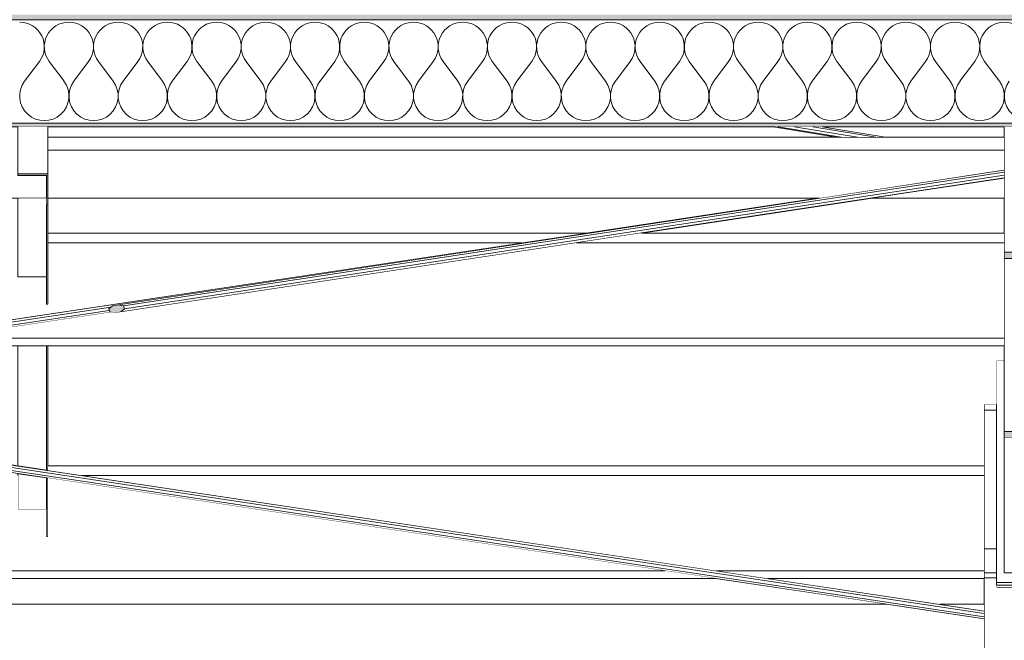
# Model space of a CAD drawing. Header units: millimetres. Extents: x -12989 to 402831, y -50461 to 30884.
# Tile 72 of 175: x 372437 to 374408, y -40407 to -39165. Entities that reach past the tile are written whole.
import ezdxf

# ---------------------------------------------------------------- set-up
doc = ezdxf.new("R2010")
doc.units = ezdxf.units.MM
doc.header["$MEASUREMENT"] = 0
doc.linetypes.add('Wipeout_Contour', pattern=[1000, 0, -1000])
for name, color, linetype in [('AS_Belki.Import IFC', 7, 'Continuous'), ('AS_Blachy.Import IFC', 7, 'Continuous'), ('Nowe_A__DACHY', 7, 'Continuous'), ('Nowe_A__SCIANY', 7, 'Continuous')]:
    doc.layers.add(name, color=color, linetype=linetype)
for name, color, linetype, lineweight in [('AS_Belki.Import IFC_Nr_pióra__1', 7, 'Continuous', 13), ('AS_Belki.Import IFC_Nr_pióra__90', 7, 'Continuous', 13), ('AS_Blachy.Import IFC_Nr_pióra__4', 7, 'Continuous', 13), ('Nowe_A__DACHY_Nr_pióra__52', 7, 'Continuous', 15), ('Nowe_A__DACHY_Nr_pióra__72', 7, 'Continuous', 13)]:
    doc.layers.add(name, color=color, linetype=linetype, lineweight=lineweight)
doc.layers.add('Nowe_A__DACHY_Nr_pióra__162', color=7, linetype='Continuous', lineweight=5, true_color=0x6a6a6a)
doc.layers.add('Nowe_A__DACHY_Nr_pióra__174', color=7, linetype='Continuous', lineweight=5, true_color=0x6a6a6a)

# ---------------------------------------------------------------- blocks, each defined once
blk = doc.blocks.new('ElemPrzekroju_2_1', base_point=(362576.7, -45960.6))
at = {"color": 254, "linetype": 'Wipeout_Contour', "lineweight": 0, "ltscale": 1494529.776138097}
blk.add_wipeout([(369070.9, -40283.5), (368726.7, -40335.2), (374176.5, -40335.2), (373832.3, -40283.5)], dxfattribs=at).dxf.layer = 'Nowe_A__SCIANY'
at = {"color": 254, "linetype": 'Wipeout_Contour', "lineweight": 0, "ltscale": 1505608.303737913}
blk.add_wipeout([(374368.1, -40283.5), (373935.2, -40283.5), (374279.3, -40335.2), (374368.1, -40335.2)], dxfattribs=at).dxf.layer = 'Nowe_A__SCIANY'
blk = doc.blocks.new('ElemPrzekroju_152_1', base_point=(362576.7, -45960.6))
at = {"color": 254, "linetype": 'Wipeout_Contour', "lineweight": 0, "ltscale": 1506020.295299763}
blk.add_wipeout([(374393.1, -39934.7), (374368.1, -39934.7), (374368.1, -39946.3), (374393.1, -39946.3)], dxfattribs=at).dxf.layer = 'AS_Blachy.Import IFC'
at = {"color": 254, "linetype": 'Wipeout_Contour', "lineweight": 0, "ltscale": 1506915.219940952}
blk.add_wipeout([(374618.1, -39934.7), (374593.1, -39934.7), (374593.1, -39946.3), (374618.1, -39946.3)], dxfattribs=at).dxf.layer = 'AS_Blachy.Import IFC'
at = {"layer": 'AS_Blachy.Import IFC_Nr_pióra__4', "color": 7, "linetype": 'Continuous', "lineweight": 13}
for p, q in [((374368.1, -39934.7), (374393.1, -39934.7)), ((374593.1, -39934.7), (374618.1, -39934.7))]:
    blk.add_line(p, q, dxfattribs=at)
at = {"color": 254, "linetype": 'Wipeout_Contour', "lineweight": 0, "ltscale": 1506081.888981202}
blk.add_wipeout([(374368.1, -39946.3), (374368.1, -40224.1), (374393.1, -40224.1), (374393.1, -39946.3)], dxfattribs=at).dxf.layer = 'AS_Blachy.Import IFC'
at = {"color": 254, "linetype": 'Wipeout_Contour', "lineweight": 0, "ltscale": 1506976.777012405}
blk.add_wipeout([(374593.1, -39946.3), (374593.1, -40224.1), (374618.1, -40224.1), (374618.1, -39946.3)], dxfattribs=at).dxf.layer = 'AS_Blachy.Import IFC'
at = {"layer": 'AS_Blachy.Import IFC_Nr_pióra__4', "color": 7, "linetype": 'Continuous', "lineweight": 13}
for p, q in [((374368.1, -39946.3), (374368.1, -39934.7)), ((374368.1, -40224.1), (374368.1, -39946.3)), ((374368.1, -39946.3), (374393.1, -39946.3)), ((374593.1, -39946.3), (374618.1, -39946.3)), ((374618.1, -39946.3), (374618.1, -39934.7)), ((374618.1, -39946.3), (374618.1, -40224.1))]:
    blk.add_line(p, q, dxfattribs=at)
blk = doc.blocks.new('ElemPrzekroju_153_1', base_point=(362576.7, -45960.6))
at = {"color": 254, "linetype": 'Wipeout_Contour', "lineweight": 0, "ltscale": 1506151.269547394}
blk.add_wipeout([(374368.1, -40272), (374393.1, -40272), (374393.1, -40224.1), (374368.1, -40224.1)], dxfattribs=at).dxf.layer = 'AS_Blachy.Import IFC'
at = {"layer": 'AS_Blachy.Import IFC_Nr_pióra__4', "color": 7, "linetype": 'Continuous', "lineweight": 13}
for p, q in [((374393.1, -40224.1), (374368.1, -40224.1)), ((374368.1, -40224.1), (374368.1, -40272))]:
    blk.add_line(p, q, dxfattribs=at)
blk = doc.blocks.new('ElemPrzekroju_156_1', base_point=(362576.7, -45960.6))
at = {"color": 254, "linetype": 'Wipeout_Contour', "lineweight": 0, "ltscale": 1506620.581282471}
blk.add_wipeout([(374393.1, -40296.6), (374393.1, -40301.8), (374593.1, -40301.8), (374593.1, -40296.6)], dxfattribs=at).dxf.layer = 'AS_Blachy.Import IFC'
at = {"layer": 'AS_Blachy.Import IFC_Nr_pióra__4', "color": 7, "linetype": 'Continuous', "lineweight": 13}
for p, q in [((374393.1, -40296.6), (374393.1, -40301.8)), ((374593.1, -40301.8), (374393.1, -40301.8)), ((374593.1, -40296.6), (374593.1, -40301.8))]:
    blk.add_line(p, q, dxfattribs=at)
blk = doc.blocks.new('ElemPrzekroju_161_1', base_point=(362576.7, -45960.6))
at = {"color": 254, "linetype": 'Wipeout_Contour', "lineweight": 0, "ltscale": 1506163.776499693}
blk.add_wipeout([(374368.1, -40282.5), (374393.1, -40282.5), (374393.1, -40272), (374368.1, -40272)], dxfattribs=at).dxf.layer = 'AS_Blachy.Import IFC'
at = {"color": 254, "linetype": 'Wipeout_Contour', "lineweight": 0, "ltscale": 1507058.615937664}
blk.add_wipeout([(374593.1, -40282.5), (374618.1, -40282.5), (374618.1, -40272), (374593.1, -40272)], dxfattribs=at).dxf.layer = 'AS_Blachy.Import IFC'
at = {"layer": 'AS_Blachy.Import IFC_Nr_pióra__4', "color": 7, "linetype": 'Continuous', "lineweight": 13}
for p, q in [((374393.1, -40272), (374368.1, -40272)), ((374618.1, -40272), (374593.1, -40272))]:
    blk.add_line(p, q, dxfattribs=at)
at = {"color": 254, "linetype": 'Wipeout_Contour', "lineweight": 0, "ltscale": 3013359.371078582}
blk.add_wipeout([(374368.1, -40879.2), (374618.1, -40879.2), (374618.1, -40282.5), (374593.1, -40282.5), (374593.1, -40301.8), (374393.1, -40301.8), (374393.1, -40282.5), (374368.1, -40282.5)], dxfattribs=at).dxf.layer = 'AS_Blachy.Import IFC'
at = {"layer": 'AS_Blachy.Import IFC_Nr_pióra__4', "color": 7, "linetype": 'Continuous', "lineweight": 13}
for p, q in [((374368.1, -40272), (374368.1, -40282.5)), ((374393.1, -40282.5), (374368.1, -40282.5)), ((374368.1, -40282.5), (374368.1, -40879.2)), ((374618.1, -40282.5), (374593.1, -40282.5)), ((374618.1, -40272), (374618.1, -40282.5)), ((374618.1, -40879.2), (374618.1, -40282.5)), ((374368.1, -40879.2), (374618.1, -40879.2))]:
    blk.add_line(p, q, dxfattribs=at)
blk = doc.blocks.new('ElemPrzekroju_163_1', base_point=(362576.7, -45960.6))
at = {"color": 254, "linetype": 'Wipeout_Contour', "lineweight": 0, "ltscale": 3013041.290388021}
blk.add_wipeout([(374393.1, -40291.4), (374593.1, -40291.4), (374593.1, -39847.1), (374578.1, -39847.1), (374578.1, -40272.1), (374408.1, -40272.1), (374408.1, -39847.1), (374393.1, -39847.1)], dxfattribs=at).dxf.layer = 'AS_Blachy.Import IFC'
at = {"layer": 'AS_Blachy.Import IFC_Nr_pióra__4', "color": 7, "linetype": 'Continuous', "lineweight": 13}
for p, q in [((374393.1, -39847.1), (374408.1, -39847.1)), ((374578.1, -39847.1), (374593.1, -39847.1))]:
    blk.add_line(p, q, dxfattribs=at)
at = {"color": 254, "linetype": 'Wipeout_Contour', "lineweight": 0, "ltscale": 1506618.366091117}
blk.add_wipeout([(374593.1, -40291.4), (374393.1, -40291.4), (374393.1, -40296.6), (374593.1, -40296.6)], dxfattribs=at).dxf.layer = 'AS_Blachy.Import IFC'
at = {"layer": 'AS_Blachy.Import IFC_Nr_pióra__4', "color": 7, "linetype": 'Continuous', "lineweight": 13}
for p, q in [((374393.1, -40291.4), (374393.1, -39847.1)), ((374593.1, -39847.1), (374593.1, -40291.4)), ((374593.1, -40291.4), (374393.1, -40291.4)), ((374393.1, -40291.4), (374393.1, -40296.6)), ((374593.1, -40296.6), (374393.1, -40296.6)), ((374593.1, -40291.4), (374593.1, -40296.6))]:
    blk.add_line(p, q, dxfattribs=at)
blk = doc.blocks.new('ElemPrzekroju_173_1', base_point=(362576.7, -45960.6))
at = {"color": 254, "linetype": 'Wipeout_Contour', "lineweight": 0, "ltscale": 1501294.392218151}
blk.add_wipeout([(372493.1, -39399.7), (374072, -39399.7), (373945.6, -39378.9), (372493.1, -39378.9)], dxfattribs=at).dxf.layer = 'Nowe_A__DACHY'
at = {"color": 254, "linetype": 'Wipeout_Contour', "lineweight": 0, "ltscale": 1500954.761064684}
blk.add_wipeout([(372493.1, -39522.2), (372493.1, -39591.8), (373570.7, -39591.8), (374034.2, -39522.2)], dxfattribs=at).dxf.layer = 'Nowe_A__DACHY'
at = {"color": 254, "linetype": 'Wipeout_Contour', "lineweight": 0, "ltscale": 3008317.510807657}
blk.add_wipeout([(372493.1, -39817.6), (372493.1, -40057.7), (374368.1, -40057.7), (374368.1, -39934.7), (374393.1, -39934.7), (374393.1, -39847.1), (374408.1, -39847.1), (374408.1, -39817.6)], dxfattribs=at).dxf.layer = 'Nowe_A__DACHY'
at = {"color": 254, "linetype": 'Wipeout_Contour', "lineweight": 0, "ltscale": 1505297.305628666}
blk.add_wipeout([(374043.4, -39378.9), (374169.7, -39399.7), (374408.1, -39399.7), (374408.1, -39378.9)], dxfattribs=at).dxf.layer = 'Nowe_A__DACHY'
at = {"color": 254, "linetype": 'Wipeout_Contour', "lineweight": 0, "ltscale": 1504978.732376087}
blk.add_wipeout([(374140.6, -39522.2), (373681.7, -39591.8), (374408.1, -39591.8), (374408.1, -39522.2)], dxfattribs=at).dxf.layer = 'Nowe_A__DACHY'
blk = doc.blocks.new('*X188', base_point=(362576.7, -45960.6))
at = {"layer": 'Nowe_A__DACHY_Nr_pióra__174', "color": 251, "linetype": 'Continuous', "lineweight": 5, "true_color": 0x6a6a6a}
for p, q in [((372446.4, -39287.9), (372476, -39248.4)), ((372525.3, -39287.9), (372495.7, -39248.4)), ((372545, -39287.9), (372574.6, -39248.4)), ((372623.9, -39287.9), (372594.3, -39248.4)), ((372643.6, -39287.9), (372673.2, -39248.4)), ((372722.5, -39287.9), (372692.9, -39248.4)), ((372742.2, -39287.9), (372771.8, -39248.4)), ((372821.1, -39287.9), (372791.5, -39248.4)), ((372840.8, -39287.9), (372870.4, -39248.4)), ((372919.6, -39287.9), (372890.1, -39248.4)), ((372939.4, -39287.9), (372968.9, -39248.4)), ((373018.2, -39287.9), (372988.7, -39248.4)), ((373038, -39287.9), (373067.5, -39248.4)), ((373116.8, -39287.9), (373087.3, -39248.4)), ((373136.6, -39287.9), (373166.1, -39248.4)), ((373215.4, -39287.9), (373185.9, -39248.4)), ((373235.2, -39287.9), (373264.7, -39248.4)), ((373314, -39287.9), (373284.5, -39248.4)), ((373333.8, -39287.9), (373363.3, -39248.4)), ((373412.6, -39287.9), (373383.1, -39248.4)), ((373432.4, -39287.9), (373461.9, -39248.4)), ((373511.2, -39287.9), (373481.7, -39248.4)), ((373531, -39287.9), (373560.5, -39248.4)), ((373609.8, -39287.9), (373580.3, -39248.4)), ((373629.6, -39287.9), (373659.1, -39248.4)), ((373708.4, -39287.9), (373678.9, -39248.4)), ((373728.2, -39287.9), (373757.7, -39248.4)), ((373807, -39287.9), (373777.5, -39248.4)), ((373826.7, -39287.9), (373856.3, -39248.4)), ((373905.6, -39287.9), (373876, -39248.4)), ((373925.3, -39287.9), (373954.9, -39248.4)), ((374004.2, -39287.9), (373974.6, -39248.4)), ((374023.9, -39287.9), (374053.5, -39248.4)), ((374102.8, -39287.9), (374073.2, -39248.4)), ((374122.5, -39287.9), (374152.1, -39248.4)), ((374201.4, -39287.9), (374171.8, -39248.4)), ((374221.1, -39287.9), (374250.7, -39248.4)), ((374300, -39287.9), (374270.4, -39248.4)), ((374319.7, -39287.9), (374349.3, -39248.4)), ((374398.6, -39287.9), (374369, -39248.4))]:
    blk.add_line(p, q, dxfattribs=at)
for centre, start, end in [((372436.5, -39218.8), 323.1301, 90), ((372535.1, -39218.8), 90, 216.8699), ((372535.1, -39218.8), 323.1301, 90), ((372633.7, -39218.8), 90, 216.8699), ((372633.7, -39218.8), 323.1301, 90), ((372732.3, -39218.8), 90, 216.8699), ((372732.3, -39218.8), 323.1301, 90), ((372830.9, -39218.8), 90, 216.8699), ((372830.9, -39218.8), 323.1301, 90), ((372929.5, -39218.8), 90, 216.8699), ((372929.5, -39218.8), 323.1301, 90), ((373028.1, -39218.8), 90, 216.8699), ((373028.1, -39218.8), 323.1301, 90), ((373126.7, -39218.8), 90, 216.8699), ((373126.7, -39218.8), 323.1301, 90), ((373225.3, -39218.8), 90, 216.8699), ((373225.3, -39218.8), 323.1301, 90), ((373323.9, -39218.8), 90, 216.8699), ((373323.9, -39218.8), 323.1301, 90), ((373422.5, -39218.8), 90, 216.8699), ((373422.5, -39218.8), 323.1301, 90), ((373521.1, -39218.8), 90, 216.8699), ((373521.1, -39218.8), 323.1301, 90), ((373619.7, -39218.8), 90, 216.8699), ((373619.7, -39218.8), 323.1301, 90), ((373718.3, -39218.8), 90, 216.8699), ((373718.3, -39218.8), 323.1301, 90), ((373816.9, -39218.8), 90, 216.8699), ((373816.9, -39218.8), 323.1301, 90), ((373915.5, -39218.8), 90, 216.8699), ((373915.5, -39218.8), 323.1301, 90), ((374014.1, -39218.8), 90, 216.8699), ((374014.1, -39218.8), 323.1301, 90), ((374112.7, -39218.8), 90, 216.8699), ((374112.7, -39218.8), 323.1301, 90), ((374211.3, -39218.8), 90, 216.8699), ((374211.3, -39218.8), 323.1301, 90), ((374309.9, -39218.8), 90, 216.8699), ((374309.9, -39218.8), 323.1301, 90), ((374408.5, -39218.8), 90, 216.8699), ((374408.5, -39218.8), 323.1301, 90), ((372485.8, -39317.4), 143.1301, 36.8699), ((372584.4, -39317.4), 143.1301, 36.8699), ((372683, -39317.4), 143.1301, 36.8699), ((372781.6, -39317.4), 143.1301, 36.8699), ((372880.2, -39317.4), 143.1301, 36.8699), ((372978.8, -39317.4), 143.1301, 36.8699), ((373077.4, -39317.4), 143.1301, 36.8699), ((373176, -39317.4), 143.1301, 36.8699), ((373274.6, -39317.4), 143.1301, 36.8699), ((373373.2, -39317.4), 143.1301, 36.8699), ((373471.8, -39317.4), 143.1301, 36.8699), ((373570.4, -39317.4), 143.1301, 36.8699), ((373669, -39317.4), 143.1301, 36.8699), ((373767.6, -39317.4), 143.1301, 36.8699), ((373866.2, -39317.4), 143.1301, 36.8699), ((373964.8, -39317.4), 143.1301, 36.8699), ((374063.4, -39317.4), 143.1301, 36.8699), ((374162, -39317.4), 143.1301, 36.8699), ((374260.6, -39317.4), 143.1301, 36.8699), ((374359.2, -39317.4), 143.1301, 36.8699), ((374457.8, -39317.4), 143.1301, 36.8699)]:
    blk.add_arc(centre, 49.3, start, end, dxfattribs=at)
blk = doc.blocks.new('*X189', base_point=(362576.7, -45960.6))
at = {"layer": 'Nowe_A__DACHY_Nr_pióra__162', "linetype": 'Continuous', "lineweight": 5, "true_color": 0x6a6a6a}
blk.add_hatch(color=251, dxfattribs=at).paths.add_polyline_path([(399106.7, -39371.7), (362046.7, -39371.7), (362046.7, -39378.9), (399106.7, -39378.9)])
blk = doc.blocks.new('ElemPrzekroju_174_1', base_point=(362576.7, -45960.6))
at = {"layer": 'Nowe_A__DACHY_Nr_pióra__162', "linetype": 'Continuous', "lineweight": 0, "true_color": 0x353535}
blk.add_hatch(color=250, dxfattribs=at).paths.add_polyline_path([(362046.7, -39154.3), (362046.7, -39164.6), (399106.7, -39164.6), (399106.7, -39154.3)])
at = {"color": 254, "linetype": 'Wipeout_Contour', "lineweight": 0, "ltscale": 1530407.977953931}
blk.add_wipeout([(399106.7, -39164.6), (362046.7, -39164.6), (362046.7, -39371.7), (399106.7, -39371.7)], dxfattribs=at).dxf.layer = 'Nowe_A__DACHY'
at = {"layer": 'Nowe_A__DACHY_Nr_pióra__52', "color": 7, "linetype": 'Continuous', "lineweight": 15}
blk.add_line((399106.7, -39164.6), (362046.7, -39164.6), dxfattribs=at)
at = {"layer": 'Nowe_A__DACHY', "lineweight": 0}
blk.add_blockref('*X188', (362576.7, -45960.6), dxfattribs=at)
at = {"color": 254, "linetype": 'Wipeout_Contour', "lineweight": 0, "ltscale": 1530452.073854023}
blk.add_wipeout([(399106.7, -39371.7), (362046.7, -39371.7), (362046.7, -39378.9), (399106.7, -39378.9)], dxfattribs=at).dxf.layer = 'Nowe_A__DACHY'
at = {"layer": 'Nowe_A__DACHY_Nr_pióra__52', "color": 7, "linetype": 'Continuous', "lineweight": 15}
blk.add_line((399106.7, -39371.7), (362046.7, -39371.7), dxfattribs=at)
at = {"layer": 'Nowe_A__DACHY_Nr_pióra__72', "color": 7, "linetype": 'Continuous', "lineweight": 13}
blk.add_line((398926.7, -39378.9), (368292.5, -39378.9), dxfattribs=at)
at = {"layer": 'Nowe_A__DACHY', "lineweight": 0}
blk.add_blockref('*X189', (362576.7, -45960.6), dxfattribs=at)
blk = doc.blocks.new('ElemPrzekroju_189_1', base_point=(362576.7, -45960.6))
at = {"color": 254, "linetype": 'Wipeout_Contour', "lineweight": 0, "ltscale": 1498387.623283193}
blk.add_wipeout([(372490.1, -39817.6), (372433.1, -39817.6), (372433.1, -40057.8), (372490.1, -40066.3)], dxfattribs=at).dxf.layer = 'AS_Belki.Import IFC'
at = {"layer": 'AS_Belki.Import IFC_Nr_pióra__90', "color": 7, "linetype": 'Continuous', "lineweight": 13}
blk.add_line((372433.1, -40057.8), (372433.1, -39817.6), dxfattribs=at)
at = {"color": 254, "linetype": 'Wipeout_Contour', "lineweight": 0, "ltscale": 1498460.891272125}
blk.add_wipeout([(372433.1, -40073.2), (372433.1, -40145.3), (372490.1, -40145.3), (372490.1, -40081.8)], dxfattribs=at).dxf.layer = 'AS_Belki.Import IFC'
at = {"layer": 'AS_Belki.Import IFC_Nr_pióra__90', "color": 7, "linetype": 'Continuous', "lineweight": 13}
blk.add_line((372433.1, -40145.3), (372433.1, -40073.2), dxfattribs=at)
at = {"color": 254, "linetype": 'Wipeout_Contour', "lineweight": 0, "ltscale": 1498507.906997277}
blk.add_wipeout([(372493.1, -39817.6), (372490.1, -39817.6), (372490.1, -40066.3), (372493.1, -40066.8)], dxfattribs=at).dxf.layer = 'AS_Belki.Import IFC'
at = {"color": 254, "linetype": 'Wipeout_Contour', "lineweight": 0, "ltscale": 1498592.961060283}
blk.add_wipeout([(372490.1, -40081.8), (372490.1, -40200.3), (372493.1, -40200.3), (372493.1, -40082.2)], dxfattribs=at).dxf.layer = 'AS_Belki.Import IFC'
at = {"layer": 'AS_Belki.Import IFC_Nr_pióra__90', "color": 7, "linetype": 'Continuous', "lineweight": 13}
for p, q in [((372490.1, -40066.3), (372490.1, -39817.6)), ((372493.1, -40066.8), (372493.1, -39817.6)), ((372490.1, -40200.3), (372490.1, -40081.8)), ((372493.1, -40200.3), (372493.1, -40082.2)), ((372433.1, -40145.3), (372490.1, -40145.3)), ((372490.1, -40200.3), (372493.1, -40200.3))]:
    blk.add_line(p, q, dxfattribs=at)
blk = doc.blocks.new('ElemPrzekroju_205_1', base_point=(362576.7, -45960.6))
at = {"color": 254, "linetype": 'Wipeout_Contour', "lineweight": 0, "ltscale": 2241839.345145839}
blk.add_wipeout([(368535.1, -40435.2), (374368.1, -40435.2), (374368.1, -40364), (374176.5, -40335.2), (368726.7, -40335.2), (368535.1, -40364)], dxfattribs=at).dxf.layer = 'AS_Belki.Import IFC'
at = {"layer": 'AS_Belki.Import IFC_Nr_pióra__90', "color": 7, "linetype": 'Continuous', "lineweight": 13}
blk.add_line((374176.5, -40335.2), (368726.7, -40335.2), dxfattribs=at)
at = {"color": 254, "linetype": 'Wipeout_Contour', "lineweight": 0, "ltscale": 1129516.776715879}
blk.add_wipeout([(374279.3, -40335.2), (374368.1, -40348.6), (374368.1, -40335.2)], dxfattribs=at).dxf.layer = 'AS_Belki.Import IFC'
at = {"layer": 'AS_Belki.Import IFC_Nr_pióra__90', "color": 7, "linetype": 'Continuous', "lineweight": 13}
blk.add_line((374368.1, -40335.2), (374279.3, -40335.2), dxfattribs=at)
blk = doc.blocks.new('ElemPrzekroju_222_1', base_point=(362576.7, -45960.6))
at = {"layer": 'AS_Belki.Import IFC_Nr_pióra__1', "color": 7, "linetype": 'Continuous', "lineweight": 13}
blk.add_line((374578.1, -40002.5), (374408.1, -40002.5), dxfattribs=at)
at = {"color": 254, "linetype": 'Wipeout_Contour', "lineweight": 0, "ltscale": 1506283.804896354}
blk.add_wipeout([(374578.1, -39378.9), (374408.1, -39378.9), (374408.1, -39629.8), (374578.1, -39629.8)], dxfattribs=at).dxf.layer = 'AS_Belki.Import IFC'
at = {"color": 254, "linetype": 'Wipeout_Contour', "lineweight": 0, "ltscale": 1506592.217661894}
blk.add_wipeout([(374497.1, -39642.9), (374497.1, -39989.3), (374578.1, -39989.3), (374578.1, -39642.9)], dxfattribs=at).dxf.layer = 'AS_Belki.Import IFC'
at = {"layer": 'AS_Belki.Import IFC_Nr_pióra__1', "color": 7, "linetype": 'Continuous', "lineweight": 13}
for p, q in [((374578.1, -39629.8), (374408.1, -39629.8)), ((374578.1, -39629.8), (374578.1, -39642.9)), ((374578.1, -39989.3), (374578.1, -40002.5))]:
    blk.add_line(p, q, dxfattribs=at)
at = {"layer": 'AS_Belki.Import IFC_Nr_pióra__90', "color": 7, "linetype": 'Continuous', "lineweight": 13}
for p, q in [((374408.1, -39629.8), (374408.1, -39378.9)), ((374578.1, -39629.8), (374578.1, -39378.9)), ((374578.1, -39989.3), (374578.1, -39642.9))]:
    blk.add_line(p, q, dxfattribs=at)
at = {"color": 254, "linetype": 'Wipeout_Contour', "lineweight": 0, "ltscale": 1506238.212901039}
blk.add_wipeout([(374408.1, -39642.9), (374408.1, -39989.3), (374489.1, -39989.3), (374489.1, -39642.9)], dxfattribs=at).dxf.layer = 'AS_Belki.Import IFC'
at = {"layer": 'AS_Belki.Import IFC', "linetype": 'Continuous', "lineweight": 0, "true_color": 0x000000}
blk.add_hatch(color=18, dxfattribs=at).paths.add_polyline_path([(374497.1, -39642.9), (374578.1, -39642.9), (374578.1, -39629.8), (374408.1, -39629.8), (374408.1, -39642.9), (374489.1, -39642.9), (374489.1, -39989.3), (374408.1, -39989.3), (374408.1, -40002.5), (374578.1, -40002.5), (374578.1, -39989.3), (374497.1, -39989.3)])
at = {"layer": 'AS_Belki.Import IFC_Nr_pióra__1', "color": 7, "linetype": 'Continuous', "lineweight": 13}
for p, q in [((374408.1, -39629.8), (374408.1, -39642.9)), ((374489.1, -39642.9), (374408.1, -39642.9)), ((374489.1, -39642.9), (374489.1, -39989.3)), ((374497.1, -39642.9), (374497.1, -39989.3)), ((374578.1, -39642.9), (374497.1, -39642.9)), ((374408.1, -39989.3), (374408.1, -40002.5)), ((374489.1, -39989.3), (374408.1, -39989.3)), ((374578.1, -39989.3), (374497.1, -39989.3))]:
    blk.add_line(p, q, dxfattribs=at)
at = {"layer": 'AS_Belki.Import IFC_Nr_pióra__90', "color": 7, "linetype": 'Continuous', "lineweight": 13}
blk.add_line((374408.1, -39989.3), (374408.1, -39642.9), dxfattribs=at)
blk = doc.blocks.new('ElemPrzekroju_223_1', base_point=(362576.7, -45960.6))
at = {"color": 254, "linetype": 'Wipeout_Contour', "lineweight": 0, "ltscale": 1500270.353129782}
blk.add_wipeout([(371464.8, -39923.8), (371451.6, -39925.7), (374368.1, -40364), (374368.1, -40360.1)], dxfattribs=at).dxf.layer = 'AS_Belki.Import IFC'
at = {"color": 254, "linetype": 'Wipeout_Contour', "lineweight": 0, "ltscale": 1500302.208824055}
blk.add_wipeout([(371485.3, -39920.7), (371464.8, -39923.8), (374368.1, -40360.1), (374368.1, -40353.9)], dxfattribs=at).dxf.layer = 'AS_Belki.Import IFC'
at = {"color": 254, "linetype": 'Wipeout_Contour', "lineweight": 0, "ltscale": 1500353.399897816}
blk.add_wipeout([(371501.1, -39918.3), (374368.1, -40349.1), (374368.1, -40348.6), (371503, -39918)], dxfattribs=at).dxf.layer = 'AS_Belki.Import IFC'
at = {"color": 254, "linetype": 'Wipeout_Contour', "lineweight": 0, "ltscale": 1500336.607927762}
blk.add_wipeout([(371485.3, -39920.7), (374368.1, -40353.9), (374368.1, -40349.1), (371501.1, -39918.3)], dxfattribs=at).dxf.layer = 'AS_Belki.Import IFC'
at = {"layer": 'AS_Belki.Import IFC_Nr_pióra__90', "color": 7, "linetype": 'Continuous', "lineweight": 13}
for p, q in [((374368.1, -40364), (371451.6, -39925.7)), ((374368.1, -40360.1), (371464.8, -39923.8)), ((374368.1, -40353.9), (371485.3, -39920.7)), ((374368.1, -40349.1), (371501.1, -39918.3)), ((374368.1, -40348.6), (371503, -39918))]:
    blk.add_line(p, q, dxfattribs=at)
blk = doc.blocks.new('ElemPrzekroju_224_1', base_point=(362576.7, -45960.6))
at = {"color": 254, "linetype": 'Wipeout_Contour', "lineweight": 0, "ltscale": 1499415.665826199}
blk.add_wipeout([(371451.6, -39910.3), (371451.6, -39910.8), (374038, -39522.2), (374034.2, -39522.2)], dxfattribs=at).dxf.layer = 'AS_Belki.Import IFC'
at = {"color": 254, "linetype": 'Wipeout_Contour', "lineweight": 0, "ltscale": 1871376.203143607}
blk.add_wipeout([(372615.9, -39746.8), (371451.6, -39921.8), (371451.6, -39925.7), (372619.8, -39750.2), (372616.9, -39749.5)], dxfattribs=at).dxf.layer = 'AS_Belki.Import IFC'
at = {"color": 254, "linetype": 'Wipeout_Contour', "lineweight": 0, "ltscale": 1871370.788103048}
blk.add_wipeout([(372619.1, -39740.2), (371451.6, -39915.6), (371451.6, -39921.8), (372615.9, -39746.8), (372614.8, -39743.6)], dxfattribs=at).dxf.layer = 'AS_Belki.Import IFC'
at = {"color": 254, "linetype": 'Wipeout_Contour', "lineweight": 0, "ltscale": 2623635.082187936}
blk.add_wipeout([(371451.6, -39910.8), (371451.6, -39915.6), (372619.1, -39740.2), (372622.1, -39737.8), (372634.3, -39735.4), (374038.7, -39522.2), (374038, -39522.2)], dxfattribs=at).dxf.layer = 'AS_Belki.Import IFC'
at = {"layer": 'AS_Belki.Import IFC_Nr_pióra__90', "color": 7, "linetype": 'Continuous', "lineweight": 13}
for p, q in [((371451.6, -39910.3), (374034.2, -39522.2)), ((371451.6, -39910.8), (374038, -39522.2)), ((368535.1, -40364), (372619.8, -39750.2)), ((371451.6, -39915.6), (372619.1, -39740.2)), ((371451.6, -39921.8), (372615.9, -39746.8))]:
    blk.add_line(p, q, dxfattribs=at)
blk = doc.blocks.new('ElemPrzekroju_225_1', base_point=(362576.7, -45960.6))
at = {"color": 254, "linetype": 'Wipeout_Contour', "lineweight": 0, "ltscale": 5602982.015229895}
blk.add_wipeout([(370350.1, -40091.3), (369174.2, -40268), (373729, -40268), (372493.1, -40082.2), (372493.1, -40200.3), (372490.1, -40200.3), (372490.1, -40145.3), (372433.1, -40145.3), (372433.1, -40077.5), (370441.4, -40077.5), (370410.1, -40082.2), (370410.1, -40200.3), (370407.1, -40200.3), (370407.1, -40145.3), (370350.1, -40145.3)], dxfattribs=at).dxf.layer = 'AS_Belki.Import IFC'
at = {"color": 254, "linetype": 'Wipeout_Contour', "lineweight": 0, "ltscale": 1503742.357864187}
blk.add_wipeout([(372564.6, -40077.5), (373831.8, -40268), (374368.1, -40268), (374368.1, -40077.5)], dxfattribs=at).dxf.layer = 'AS_Belki.Import IFC'
at = {"color": 254, "linetype": 'Wipeout_Contour', "lineweight": 0, "ltscale": 1502438.886064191}
blk.add_wipeout([(372561.2, -40077), (372564.6, -40077.5), (374368.1, -40077.5), (374368.1, -40077)], dxfattribs=at).dxf.layer = 'AS_Belki.Import IFC'
at = {"color": 254, "linetype": 'Wipeout_Contour', "lineweight": 0, "ltscale": 1494515.197979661}
blk.add_wipeout([(369070.9, -40283.5), (373832.3, -40283.5), (373729, -40268), (369174.2, -40268)], dxfattribs=at).dxf.layer = 'AS_Belki.Import IFC'
at = {"layer": 'AS_Belki.Import IFC_Nr_pióra__90', "color": 7, "linetype": 'Continuous', "lineweight": 13}
blk.add_line((369174.2, -40268), (373729, -40268), dxfattribs=at)
at = {"color": 254, "linetype": 'Wipeout_Contour', "lineweight": 0, "ltscale": 1877005.78182183}
blk.add_wipeout([(374368.1, -40057.7), (372493.1, -40057.7), (372493.1, -40066.8), (372561.2, -40077), (374368.1, -40077)], dxfattribs=at).dxf.layer = 'AS_Belki.Import IFC'
at = {"color": 254, "linetype": 'Wipeout_Contour', "lineweight": 0, "ltscale": 1505149.567735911}
blk.add_wipeout([(374368.1, -40268), (373831.8, -40268), (373935.2, -40283.5), (374368.1, -40283.5)], dxfattribs=at).dxf.layer = 'AS_Belki.Import IFC'
at = {"layer": 'AS_Belki.Import IFC_Nr_pióra__90', "color": 7, "linetype": 'Continuous', "lineweight": 13}
for p, q in [((372493.1, -40057.7), (374368.1, -40057.7)), ((372561.2, -40077), (374368.1, -40077)), ((372564.6, -40077.5), (374368.1, -40077.5)), ((369070.9, -40283.5), (373832.3, -40283.5)), ((373831.8, -40268), (374368.1, -40268)), ((373935.1, -40283.5), (374368.1, -40283.5))]:
    blk.add_line(p, q, dxfattribs=at)
blk = doc.blocks.new('ElemPrzekroju_231_1', base_point=(362576.7, -45960.6))
at = {"color": 254, "linetype": 'Wipeout_Contour', "lineweight": 0, "ltscale": 1502098.317488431}
blk.add_wipeout([(372493.1, -39399.7), (372493.1, -39425.6), (374408.1, -39425.6), (374408.1, -39399.7)], dxfattribs=at).dxf.layer = 'AS_Belki.Import IFC'
at = {"layer": 'AS_Belki.Import IFC_Nr_pióra__90', "color": 7, "linetype": 'Continuous', "lineweight": 13}
blk.add_line((372493.1, -39399.7), (374408.1, -39399.7), dxfattribs=at)
at = {"color": 254, "linetype": 'Wipeout_Contour', "lineweight": 0, "ltscale": 2243204.571730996}
blk.add_wipeout([(370410.1, -39425.6), (370410.1, -39522.2), (372490.1, -39522.2), (372490.1, -39476.5), (372433.1, -39476.5), (372433.1, -39425.6)], dxfattribs=at).dxf.layer = 'AS_Belki.Import IFC'
at = {"color": 254, "linetype": 'Wipeout_Contour', "lineweight": 0, "ltscale": 2254720.474988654}
blk.add_wipeout([(372493.1, -39522.2), (374038.7, -39522.2), (374407.8, -39466.2), (374408.1, -39466.2), (374408.1, -39425.6), (372493.1, -39425.6)], dxfattribs=at).dxf.layer = 'AS_Belki.Import IFC'
at = {"layer": 'AS_Belki.Import IFC_Nr_pióra__90', "color": 7, "linetype": 'Continuous', "lineweight": 13}
for p, q in [((372493.1, -39425.6), (374408.1, -39425.6)), ((374407.8, -39466.2), (374408.1, -39466.2)), ((370410.1, -39522.2), (372490.1, -39522.2)), ((372493.1, -39522.2), (374038.7, -39522.2))]:
    blk.add_line(p, q, dxfattribs=at)
at = {"color": 254, "linetype": 'Wipeout_Contour', "lineweight": 0, "ltscale": 1505677.28114341}
blk.add_wipeout([(374140.6, -39522.2), (374408.1, -39522.2), (374408.1, -39481.6), (374407.8, -39481.6)], dxfattribs=at).dxf.layer = 'AS_Belki.Import IFC'
at = {"layer": 'AS_Belki.Import IFC_Nr_pióra__90', "color": 7, "linetype": 'Continuous', "lineweight": 13}
for p, q in [((374408.1, -39481.6), (374407.8, -39481.6)), ((374140.6, -39522.2), (374408.1, -39522.2))]:
    blk.add_line(p, q, dxfattribs=at)
blk = doc.blocks.new('ElemPrzekroju_232_1', base_point=(362576.7, -45960.6))
at = {"layer": 'AS_Belki.Import IFC_Nr_pióra__1', "color": 7, "linetype": 'Continuous', "lineweight": 13}
blk.add_line((372614.8, -39743.6), (372616.9, -39749.5), dxfattribs=at)
at = {"color": 254, "linetype": 'Wipeout_Contour', "lineweight": 0, "ltscale": 1878950.861942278}
blk.add_wipeout([(374407.8, -39466.2), (372634.3, -39735.4), (372644.4, -39737.8), (374408.1, -39470.1), (374408.1, -39466.2)], dxfattribs=at).dxf.layer = 'AS_Belki.Import IFC'
at = {"color": 254, "linetype": 'Wipeout_Contour', "lineweight": 0, "ltscale": 1502483.300996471}
blk.add_wipeout([(372644.4, -39737.8), (372646.5, -39743.6), (374408.1, -39476.2), (374408.1, -39470.1)], dxfattribs=at).dxf.layer = 'AS_Belki.Import IFC'
at = {"color": 254, "linetype": 'Wipeout_Contour', "lineweight": 0, "ltscale": 1502480.545686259}
blk.add_wipeout([(372646.5, -39743.6), (372639.2, -39749.5), (374408.1, -39481), (374408.1, -39476.2)], dxfattribs=at).dxf.layer = 'AS_Belki.Import IFC'
at = {"color": 254, "linetype": 'Wipeout_Contour', "lineweight": 0, "ltscale": 1502462.620710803}
blk.add_wipeout([(372627, -39751.9), (374408.1, -39481.6), (374408.1, -39481), (372639.2, -39749.5)], dxfattribs=at).dxf.layer = 'AS_Belki.Import IFC'
at = {"layer": 'AS_Belki.Import IFC', "linetype": 'Continuous', "lineweight": 0, "true_color": 0x000000}
blk.add_hatch(color=18, dxfattribs=at).paths.add_polyline_path([(372627, -39751.9), (372639.2, -39749.5), (372646.5, -39743.6), (372644.4, -39737.8), (372634.3, -39735.4), (372622.1, -39737.8), (372614.8, -39743.6), (372616.9, -39749.5)])
at = {"layer": 'AS_Belki.Import IFC_Nr_pióra__1', "color": 7, "linetype": 'Continuous', "lineweight": 13}
for p, q in [((372622.1, -39737.8), (372614.8, -39743.6)), ((372646.5, -39743.6), (372639.2, -39749.5)), ((372644.4, -39737.8), (372646.5, -39743.6))]:
    blk.add_line(p, q, dxfattribs=at)
at = {"layer": 'AS_Belki.Import IFC_Nr_pióra__1', "color": 7, "linetype": 'Continuous', "lineweight": 13, "flags": 128}
for points in [[(372616.9, -39749.5), (372627, -39751.9), (372639.2, -39749.5)], [(372644.4, -39737.8), (372634.3, -39735.4), (372622.1, -39737.8)]]:
    blk.add_lwpolyline(points, dxfattribs=at)
at = {"layer": 'AS_Belki.Import IFC_Nr_pióra__90', "color": 7, "linetype": 'Continuous', "lineweight": 13}
for p, q in [((374407.8, -39466.2), (372634.3, -39735.4)), ((374408.1, -39470.1), (372644.4, -39737.8)), ((374408.1, -39476.2), (372646.5, -39743.6)), ((374407.8, -39481.6), (372627, -39751.9)), ((374408.1, -39481), (372639.2, -39749.5)), ((374408.1, -39481.6), (374407.8, -39481.6))]:
    blk.add_line(p, q, dxfattribs=at)
blk = doc.blocks.new('ElemPrzekroju_247_1', base_point=(362576.7, -45960.6))
at = {"color": 254, "linetype": 'Wipeout_Contour', "lineweight": 0, "ltscale": 1506551.520618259}
blk.add_wipeout([(374408.1, -40272.1), (374578.1, -40272.1), (374578.1, -40002.5), (374408.1, -40002.5)], dxfattribs=at).dxf.layer = 'AS_Belki.Import IFC'
at = {"layer": 'AS_Belki.Import IFC_Nr_pióra__90', "color": 7, "linetype": 'Continuous', "lineweight": 13}
for p, q in [((374408.1, -40002.5), (374408.1, -40272.1)), ((374578.1, -40002.5), (374578.1, -40272.1)), ((374578.1, -40272.1), (374408.1, -40272.1))]:
    blk.add_line(p, q, dxfattribs=at)
blk = doc.blocks.new('ElemPrzekroju_258_1', base_point=(362576.7, -45960.6))
at = {"layer": 'AS_Belki.Import IFC_Nr_pióra__1', "color": 7, "linetype": 'Continuous', "lineweight": 13}
blk.add_line((372493.1, -39535.5), (372490.1, -39535.5), dxfattribs=at)
at = {"color": 254, "linetype": 'Wipeout_Contour', "lineweight": 0, "ltscale": 1498175.852057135}
blk.add_wipeout([(372433.1, -39473.4), (372493.1, -39473.4), (372493.1, -39378.9), (372433.1, -39378.9)], dxfattribs=at).dxf.layer = 'AS_Belki.Import IFC'
at = {"layer": 'AS_Belki.Import IFC', "linetype": 'Continuous', "lineweight": 0, "true_color": 0x000000}
blk.add_hatch(color=18, dxfattribs=at).paths.add_polyline_path([(372493.1, -39473.4), (372433.1, -39473.4), (372433.1, -39476.5), (372490.1, -39476.5), (372490.1, -39535.5), (372493.1, -39535.5)])
at = {"layer": 'AS_Belki.Import IFC_Nr_pióra__1', "color": 7, "linetype": 'Continuous', "lineweight": 13}
for p, q in [((372433.1, -39473.4), (372433.1, -39476.5)), ((372493.1, -39473.4), (372433.1, -39473.4)), ((372490.1, -39476.5), (372433.1, -39476.5)), ((372490.1, -39476.5), (372490.1, -39535.5)), ((372493.1, -39473.4), (372493.1, -39535.5))]:
    blk.add_line(p, q, dxfattribs=at)
at = {"layer": 'AS_Belki.Import IFC_Nr_pióra__90', "color": 7, "linetype": 'Continuous', "lineweight": 13}
for p, q in [((372433.1, -39378.9), (372433.1, -39473.4)), ((372493.1, -39378.9), (372493.1, -39473.4))]:
    blk.add_line(p, q, dxfattribs=at)
blk = doc.blocks.new('ElemPrzekroju_267_1', base_point=(362576.7, -45960.6))
at = {"color": 254, "linetype": 'Wipeout_Contour', "lineweight": 0, "ltscale": 1501728.091257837}
blk.add_wipeout([(372274.3, -39802.1), (372171, -39817.6), (374408.1, -39817.6), (374408.1, -39802.1)], dxfattribs=at).dxf.layer = 'AS_Belki.Import IFC'
at = {"layer": 'AS_Belki.Import IFC_Nr_pióra__90', "color": 7, "linetype": 'Continuous', "lineweight": 13}
blk.add_line((372171, -39817.6), (374408.1, -39817.6), dxfattribs=at)
at = {"color": 254, "linetype": 'Wipeout_Contour', "lineweight": 0, "ltscale": 5976794.492600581}
blk.add_wipeout([(370350.1, -39611.7), (369464.5, -39611.7), (370731.7, -39802.1), (372171.5, -39802.1), (373438.7, -39611.7), (372493.1, -39611.7), (372493.1, -39734.5), (372490.1, -39734.5), (372490.1, -39679.4), (372433.1, -39679.4), (372433.1, -39611.7), (370410.1, -39611.7), (370410.1, -39734.5), (370407.1, -39734.5), (370407.1, -39679.4), (370350.1, -39679.4)], dxfattribs=at).dxf.layer = 'AS_Belki.Import IFC'
at = {"color": 254, "linetype": 'Wipeout_Contour', "lineweight": 0, "ltscale": 2252532.358361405}
blk.add_wipeout([(372619.8, -39750.2), (372274.3, -39802.1), (374408.1, -39802.1), (374408.1, -39611.7), (373551.1, -39611.7), (372627, -39751.9)], dxfattribs=at).dxf.layer = 'AS_Belki.Import IFC'
at = {"layer": 'AS_Belki.Import IFC_Nr_pióra__90', "color": 7, "linetype": 'Continuous', "lineweight": 13}
blk.add_line((372274.3, -39802.1), (374408.1, -39802.1), dxfattribs=at)
at = {"color": 254, "linetype": 'Wipeout_Contour', "lineweight": 0, "ltscale": 1500257.437507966}
blk.add_wipeout([(373442.2, -39611.1), (372493.1, -39611.1), (372493.1, -39611.7), (373438.7, -39611.7)], dxfattribs=at).dxf.layer = 'AS_Belki.Import IFC'
at = {"color": 254, "linetype": 'Wipeout_Contour', "lineweight": 0, "ltscale": 1504289.452206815}
blk.add_wipeout([(373554.5, -39611.1), (373551.1, -39611.7), (374408.1, -39611.7), (374408.1, -39611.1)], dxfattribs=at).dxf.layer = 'AS_Belki.Import IFC'
at = {"color": 254, "linetype": 'Wipeout_Contour', "lineweight": 0, "ltscale": 1500384.629037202}
blk.add_wipeout([(372493.1, -39591.8), (372493.1, -39611.1), (373442.2, -39611.1), (373570.7, -39591.8)], dxfattribs=at).dxf.layer = 'AS_Belki.Import IFC'
at = {"layer": 'AS_Belki.Import IFC_Nr_pióra__90', "color": 7, "linetype": 'Continuous', "lineweight": 13}
for p, q in [((372493.1, -39611.1), (373442.2, -39611.1)), ((372493.1, -39611.7), (373438.7, -39611.7))]:
    blk.add_line(p, q, dxfattribs=at)
at = {"color": 254, "linetype": 'Wipeout_Contour', "lineweight": 0, "ltscale": 1504415.085168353}
blk.add_wipeout([(373681.7, -39591.8), (373554.5, -39611.1), (374408.1, -39611.1), (374408.1, -39591.8)], dxfattribs=at).dxf.layer = 'AS_Belki.Import IFC'
at = {"layer": 'AS_Belki.Import IFC_Nr_pióra__90', "color": 7, "linetype": 'Continuous', "lineweight": 13}
for p, q in [((372493.1, -39591.8), (373570.7, -39591.8)), ((373681.7, -39591.8), (374408.1, -39591.8)), ((373551.1, -39611.7), (374408.1, -39611.7)), ((373554.5, -39611.1), (374408.1, -39611.1))]:
    blk.add_line(p, q, dxfattribs=at)
blk = doc.blocks.new('ElemPrzekroju_282_1', base_point=(362576.7, -45960.6))
at = {"color": 254, "linetype": 'Wipeout_Contour', "lineweight": 0, "ltscale": 1504660.650787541}
blk.add_wipeout([(374024.7, -39378.9), (374151, -39399.7), (374169.7, -39399.7), (374043.4, -39378.9)], dxfattribs=at).dxf.layer = 'AS_Belki.Import IFC'
at = {"color": 254, "linetype": 'Wipeout_Contour', "lineweight": 0, "ltscale": 1504550.997433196}
blk.add_wipeout([(373988.3, -39378.9), (374114.6, -39399.7), (374151, -39399.7), (374024.7, -39378.9)], dxfattribs=at).dxf.layer = 'AS_Belki.Import IFC'
at = {"color": 254, "linetype": 'Wipeout_Contour', "lineweight": 0, "ltscale": 1504413.484450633}
blk.add_wipeout([(373955.5, -39378.9), (374081.9, -39399.7), (374114.6, -39399.7), (373988.3, -39378.9)], dxfattribs=at).dxf.layer = 'AS_Belki.Import IFC'
at = {"color": 254, "linetype": 'Wipeout_Contour', "lineweight": 0, "ltscale": 1504328.664990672}
blk.add_wipeout([(373945.6, -39378.9), (374072, -39399.7), (374081.9, -39399.7), (373955.5, -39378.9)], dxfattribs=at).dxf.layer = 'AS_Belki.Import IFC'
at = {"layer": 'AS_Belki.Import IFC_Nr_pióra__90', "color": 7, "linetype": 'Continuous', "lineweight": 13}
for p, q in [((374072, -39399.7), (373945.6, -39378.9)), ((374081.9, -39399.7), (373955.5, -39378.9)), ((374114.6, -39399.7), (373988.3, -39378.9)), ((374151, -39399.7), (374024.7, -39378.9)), ((374169.7, -39399.7), (374043.4, -39378.9))]:
    blk.add_line(p, q, dxfattribs=at)
blk = doc.blocks.new('ElemPrzekroju_283_1', base_point=(362576.7, -45960.6))
at = {"color": 254, "linetype": 'Wipeout_Contour', "lineweight": 0, "ltscale": 1498377.414696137}
blk.add_wipeout([(372493.1, -39535.5), (372490.1, -39535.5), (372490.1, -39734.5), (372493.1, -39734.5)], dxfattribs=at).dxf.layer = 'AS_Belki.Import IFC'
at = {"layer": 'AS_Belki.Import IFC_Nr_pióra__90', "color": 7, "linetype": 'Continuous', "lineweight": 13}
blk.add_line((372490.1, -39734.5), (372493.1, -39734.5), dxfattribs=at)
at = {"color": 254, "linetype": 'Wipeout_Contour', "lineweight": 0, "ltscale": 1498243.592930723}
blk.add_wipeout([(372433.1, -39679.4), (372490.1, -39679.4), (372490.1, -39522.2), (372433.1, -39522.2)], dxfattribs=at).dxf.layer = 'AS_Belki.Import IFC'
at = {"layer": 'AS_Belki.Import IFC_Nr_pióra__90', "color": 7, "linetype": 'Continuous', "lineweight": 13}
for p, q in [((372433.1, -39679.4), (372433.1, -39522.2)), ((372490.1, -39734.5), (372490.1, -39535.5)), ((372493.1, -39734.5), (372493.1, -39535.5)), ((372433.1, -39679.4), (372490.1, -39679.4))]:
    blk.add_line(p, q, dxfattribs=at)

msp = doc.modelspace()

# ---------------------------------------------------------------- block references
at = {"layer": 'Nowe_A__SCIANY', "lineweight": 0}
msp.add_blockref('ElemPrzekroju_2_1', (362576.7, -45960.6), dxfattribs=at)

# ---------------------------------------------------------------- next in the draw order: block references
at = {"layer": 'AS_Blachy.Import IFC', "lineweight": 0}
msp.add_blockref('ElemPrzekroju_152_1', (362576.7, -45960.6), dxfattribs=at)

# ---------------------------------------------------------------- next in the draw order: block references
msp.add_blockref('ElemPrzekroju_153_1', (362576.7, -45960.6), dxfattribs=at)

# ---------------------------------------------------------------- next in the draw order: block references
msp.add_blockref('ElemPrzekroju_156_1', (362576.7, -45960.6), dxfattribs=at)

# ---------------------------------------------------------------- next in the draw order: block references
msp.add_blockref('ElemPrzekroju_161_1', (362576.7, -45960.6), dxfattribs=at)

# ---------------------------------------------------------------- next in the draw order: block references
at = {"layer": 'AS_Belki.Import IFC', "lineweight": 0}
msp.add_blockref('ElemPrzekroju_205_1', (362576.7, -45960.6), dxfattribs=at)
at = {"layer": 'AS_Blachy.Import IFC', "lineweight": 0}
msp.add_blockref('ElemPrzekroju_163_1', (362576.7, -45960.6), dxfattribs=at)

# ---------------------------------------------------------------- next in the draw order: block references
at = {"layer": 'Nowe_A__DACHY', "lineweight": 0}
msp.add_blockref('ElemPrzekroju_173_1', (362576.7, -45960.6), dxfattribs=at)

# ---------------------------------------------------------------- next in the draw order: block references
at = {"layer": 'AS_Belki.Import IFC', "lineweight": 0}
msp.add_blockref('ElemPrzekroju_189_1', (362576.7, -45960.6), dxfattribs=at)
at = {"layer": 'Nowe_A__DACHY', "lineweight": 0}
msp.add_blockref('ElemPrzekroju_174_1', (362576.7, -45960.6), dxfattribs=at)

# ---------------------------------------------------------------- next in the draw order: block references
at = {"layer": 'AS_Belki.Import IFC', "lineweight": 0}
for name in ['ElemPrzekroju_222_1', 'ElemPrzekroju_223_1']:
    msp.add_blockref(name, (362576.7, -45960.6), dxfattribs=at)

# ---------------------------------------------------------------- next in the draw order: block references
msp.add_blockref('ElemPrzekroju_224_1', (362576.7, -45960.6), dxfattribs=at)

# ---------------------------------------------------------------- next in the draw order: block references
for name in ['ElemPrzekroju_231_1', 'ElemPrzekroju_225_1']:
    msp.add_blockref(name, (362576.7, -45960.6), dxfattribs=at)

# ---------------------------------------------------------------- next in the draw order: block references
for name in ['ElemPrzekroju_258_1', 'ElemPrzekroju_282_1', 'ElemPrzekroju_232_1', 'ElemPrzekroju_247_1']:
    msp.add_blockref(name, (362576.7, -45960.6), dxfattribs=at)

# ---------------------------------------------------------------- next in the draw order: block references
msp.add_blockref('ElemPrzekroju_267_1', (362576.7, -45960.6), dxfattribs=at)

# ---------------------------------------------------------------- next in the draw order: block references
msp.add_blockref('ElemPrzekroju_283_1', (362576.7, -45960.6), dxfattribs=at)

doc.saveas('drawing.dxf')
